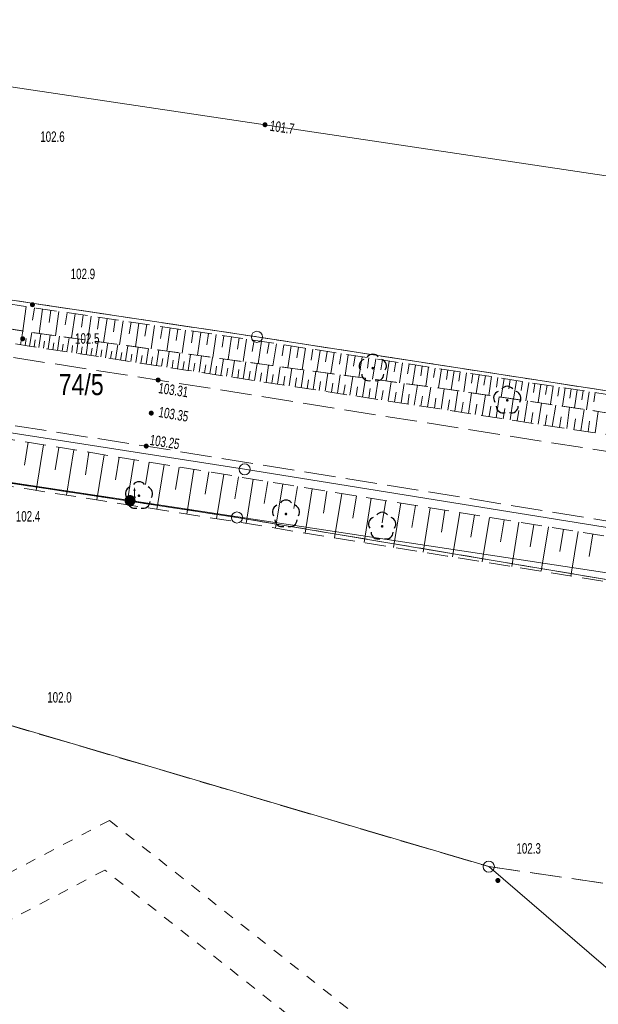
# Model space of a CAD drawing. Header units: inches. Extents: x 6497603 to 6502483, y 5925790 to 5934357.
# Tile 63 of 256: x 6500124 to 6500166, y 5926230 to 5926300. Entities that reach past the tile are written whole.
import ezdxf
from ezdxf.enums import TextEntityAlignment as Align

# ---------------------------------------------------------------- set-up
doc = ezdxf.new("R2010")
doc.units = ezdxf.units.IN
doc.header["$MEASUREMENT"] = 0
for name, pattern in [('1.5_0.75', [2.25, 1.5, -0.75]), ('2.25_0.75', [3, 2.25, -0.75]), ('219-1000', [0, 0]), ('egkk-1000', [3, 2.25, -0.75]), ('egug-1000', [1.5, 0.75, -0.75])]:
    doc.linetypes.add(name, pattern=pattern)
for name, color, linetype in [('000 Inne (niezydentyfikowane)', 7, 'Continuous'), ('202-punkt graniczny', 7, 'Continuous'), ('211-numer działki ewidencyjnej', 7, 'Continuous'), ('217-kontur klasyfikacyjny', 7, 'Continuous'), ('218-kontur użytku gruntowego', 7, 'Continuous'), ('219-działka ewidencyjna', 7, 'Continuous'), ('drzewo liściaste', 7, 'Continuous'), ('jezdnia', 7, 'Continuous'), ('pikieta naturalna', 7, 'Continuous'), ('pikieta naturalna-Atr2', 7, 'Continuous'), ('pikieta sztuczna', 7, 'Continuous'), ('pikieta sztuczna-Atr2', 7, 'Continuous'), ('przewód telekomunikacyjny podziemny', 7, 'Continuous'), ('rzędna', 7, 'Continuous'), ('rzędna-Atr2', 7, 'Continuous'), ('skarpa nieumocniona', 7, 'Continuous'), ('telekomunikacyjne urządzenie techniczne', 7, 'Continuous'), ('telekomunikacyjne urządzenie techniczne-Atr17', 7, 'Continuous')]:
    doc.layers.add(name, color=color, linetype=linetype)
doc.styles.get("Standard").update_dxf_attribs({"font": 'arial.ttf'})

# ---------------------------------------------------------------- blocks, each defined once
blk = doc.blocks.new('202')
at = {"color": 0, "linetype": 'Continuous', "lineweight": 0}
blk.add_circle((0, 0), 0.4, dxfattribs=at)
blk = doc.blocks.new('OP021')
at = {"linetype": 'Continuous', "lineweight": 13}
h = blk.add_hatch(color=0, dxfattribs=at)
edge = h.paths.add_edge_path()
edge.add_arc((0, 0), 0.1, 0, 360)
at = {"color": 0, "linetype": 'Continuous', "lineweight": -3}
for centre, start, end in [((0, 0.5), 38.316, 141.684), ((-0.476, 0.154), 110.388, 213.756), ((0.476, 0.154), 326.244, 69.612), ((-0.294, -0.404), 182.272, 285.64), ((0.294, -0.404), 254.36, 357.728), ((0.294, -0.404), 254.36, 357.728)]:
    blk.add_arc(centre, 0.5, start, end, dxfattribs=at)
blk = doc.blocks.new('PW01')
at = {"linetype": 'Continuous', "lineweight": 13}
h = blk.add_hatch(color=0, dxfattribs=at)
edge = h.paths.add_edge_path()
edge.add_arc((0, 0), 0.18, 0, 360)
blk = doc.blocks.new('US25')
at = {"linetype": 'Continuous', "lineweight": 13}
h = blk.add_hatch(color=0, dxfattribs=at)
edge = h.paths.add_edge_path()
edge.add_arc((0, 0), 0.4, 0, 360)

msp = doc.modelspace()

# ---------------------------------------------------------------- linework, layer by layer
at = {"layer": '000 Inne (niezydentyfikowane)', "color": 7, "linetype": 'Continuous', "lineweight": 18, "flags": 128}
for points in [[(6500124.59, 5926279.88), (6500124.33, 5926278.13)], [(6500125.18, 5926279.79), (6500125.04, 5926278.91)], [(6500125.76, 5926279.7), (6500125.5, 5926277.95)], [(6500126.34, 5926279.61), (6500126.22, 5926278.74)], [(6500126.93, 5926279.53), (6500126.67, 5926277.79)], [(6500127.51, 5926279.44), (6500127.38, 5926278.58)], [(6500128.09, 5926279.36), (6500127.83, 5926277.63)], [(6500128.66, 5926279.27), (6500128.54, 5926278.41)], [(6500129.24, 5926279.19), (6500128.99, 5926277.47)], [(6500129.81, 5926279.1), (6500129.69, 5926278.25)], [(6500130.38, 5926279.02), (6500130.13, 5926277.31)], [(6500130.95, 5926278.94), (6500130.83, 5926278.08)], [(6500131.52, 5926278.85), (6500131.27, 5926277.15)], [(6500132.09, 5926278.77), (6500131.96, 5926277.92)], [(6500132.65, 5926278.69), (6500132.4, 5926277)], [(6500133.22, 5926278.6), (6500133.09, 5926277.76)], [(6500124.18, 5926277.15), (6500124.34, 5926278.13)], [(6500124.83, 5926277.05), (6500124.99, 5926278.02)], [(6500125.49, 5926276.95), (6500125.64, 5926277.93)], [(6500133.78, 5926278.52), (6500133.53, 5926276.84)], [(6500134.34, 5926278.44), (6500134.21, 5926277.6)], [(6500134.89, 5926278.36), (6500134.65, 5926276.69)], [(6500135.45, 5926278.27), (6500135.33, 5926277.44)], [(6500136, 5926278.19), (6500135.76, 5926276.54)], [(6500136.55, 5926278.11), (6500136.43, 5926277.29)], [(6500137.1, 5926278.03), (6500136.86, 5926276.39)], [(6500137.65, 5926277.95), (6500137.53, 5926277.13)], [(6500138.2, 5926277.87), (6500137.96, 5926276.23)], [(6500124.51, 5926277.1), (6500124.58, 5926277.59)], [(6500125.16, 5926277), (6500125.23, 5926277.49)], [(6500125.82, 5926276.9), (6500125.89, 5926277.39)], [(6500126.15, 5926276.84), (6500126.3, 5926277.84)], [(6500126.48, 5926276.79), (6500126.56, 5926277.29)], [(6500126.82, 5926276.74), (6500126.97, 5926277.75)], [(6500127.16, 5926276.69), (6500127.23, 5926277.19)], [(6500127.5, 5926276.64), (6500127.65, 5926277.65)], [(6500128.18, 5926276.53), (6500128.34, 5926277.56)], [(6500128.87, 5926276.43), (6500129.03, 5926277.46)], [(6500129.57, 5926276.32), (6500129.73, 5926277.37)], [(6500130.27, 5926276.21), (6500130.43, 5926277.27)], [(6500130.98, 5926276.1), (6500131.15, 5926277.17)], [(6500138.74, 5926277.79), (6500138.62, 5926276.97)], [(6500139.29, 5926277.71), (6500139.05, 5926276.08)], [(6500139.83, 5926277.63), (6500139.71, 5926276.82)], [(6500140.37, 5926277.55), (6500140.13, 5926275.94)], [(6500140.91, 5926277.47), (6500140.78, 5926276.67)], [(6500141.44, 5926277.39), (6500141.2, 5926275.79)], [(6500141.98, 5926277.3), (6500141.85, 5926276.51)], [(6500142.51, 5926277.22), (6500142.26, 5926275.64)], [(6500127.84, 5926276.59), (6500127.91, 5926277.1)], [(6500128.52, 5926276.48), (6500128.6, 5926277)], [(6500129.22, 5926276.37), (6500129.3, 5926276.89)], [(6500129.92, 5926276.27), (6500130, 5926276.79)], [(6500130.63, 5926276.16), (6500130.71, 5926276.69)], [(6500131.34, 5926276.05), (6500131.43, 5926276.58)], [(6500131.7, 5926275.99), (6500131.87, 5926277.07)], [(6500132.07, 5926275.94), (6500132.15, 5926276.48)], [(6500132.43, 5926275.88), (6500132.6, 5926276.97)], [(6500133.17, 5926275.77), (6500133.34, 5926276.87)], [(6500133.91, 5926275.65), (6500134.08, 5926276.77)], [(6500134.66, 5926275.54), (6500134.83, 5926276.67)], [(6500135.42, 5926275.42), (6500135.59, 5926276.56)], [(6500136.18, 5926275.3), (6500136.36, 5926276.45)], [(6500143.03, 5926277.14), (6500142.91, 5926276.36)], [(6500143.56, 5926277.06), (6500143.32, 5926275.5)], [(6500144.08, 5926276.98), (6500143.96, 5926276.2)], [(6500144.6, 5926276.9), (6500144.36, 5926275.36)], [(6500145.12, 5926276.82), (6500145, 5926276.05)], [(6500145.63, 5926276.74), (6500145.39, 5926275.22)], [(6500146.14, 5926276.66), (6500146.02, 5926275.91)], [(6500146.64, 5926276.59), (6500146.41, 5926275.08)], [(6500147.15, 5926276.51), (6500147.03, 5926275.76)], [(6500132.8, 5926275.82), (6500132.88, 5926276.37)], [(6500133.54, 5926275.71), (6500133.62, 5926276.27)], [(6500134.28, 5926275.6), (6500134.37, 5926276.16)], [(6500135.04, 5926275.48), (6500135.12, 5926276.05)], [(6500135.8, 5926275.36), (6500135.89, 5926275.94)], [(6500136.57, 5926275.25), (6500136.66, 5926275.82)], [(6500136.96, 5926275.19), (6500137.13, 5926276.35)], [(6500137.74, 5926275.07), (6500137.92, 5926276.24)], [(6500138.53, 5926274.95), (6500138.71, 5926276.13)], [(6500139.32, 5926274.83), (6500139.51, 5926276.02)], [(6500140.13, 5926274.7), (6500140.31, 5926275.91)], [(6500140.94, 5926274.58), (6500141.13, 5926275.8)], [(6500147.65, 5926276.43), (6500147.42, 5926274.95)], [(6500148.14, 5926276.36), (6500148.03, 5926275.62)], [(6500148.64, 5926276.28), (6500148.41, 5926274.81)], [(6500149.13, 5926276.21), (6500149.02, 5926275.48)], [(6500149.62, 5926276.13), (6500149.39, 5926274.68)], [(6500150.1, 5926276.06), (6500149.99, 5926275.34)], [(6500150.58, 5926275.98), (6500150.36, 5926274.55)], [(6500151.06, 5926275.91), (6500150.95, 5926275.2)], [(6500151.54, 5926275.84), (6500151.32, 5926274.42)], [(6500152.01, 5926275.76), (6500151.9, 5926275.06)], [(6500137.35, 5926275.13), (6500137.44, 5926275.71)], [(6500138.13, 5926275.01), (6500138.22, 5926275.6)], [(6500138.92, 5926274.89), (6500139.02, 5926275.48)], [(6500139.73, 5926274.76), (6500139.82, 5926275.37)], [(6500140.53, 5926274.64), (6500140.63, 5926275.25)], [(6500141.35, 5926274.52), (6500141.44, 5926275.13)], [(6500141.76, 5926274.45), (6500141.95, 5926275.69)], [(6500142.59, 5926274.33), (6500142.78, 5926275.57)], [(6500143.43, 5926274.2), (6500143.62, 5926275.46)], [(6500144.28, 5926274.07), (6500144.47, 5926275.34)], [(6500145.13, 5926273.94), (6500145.33, 5926275.23)], [(6500146, 5926273.81), (6500146.2, 5926275.11)], [(6500152.48, 5926275.69), (6500152.26, 5926274.3)], [(6500152.94, 5926275.62), (6500152.84, 5926274.93)], [(6500153.41, 5926275.55), (6500153.2, 5926274.17)], [(6500153.87, 5926275.48), (6500153.76, 5926274.79)], [(6500154.33, 5926275.41), (6500154.12, 5926274.05)], [(6500154.78, 5926275.34), (6500154.68, 5926274.66)], [(6500155.23, 5926275.27), (6500155.02, 5926273.92)], [(6500155.68, 5926275.2), (6500155.58, 5926274.53)], [(6500156.13, 5926275.13), (6500155.93, 5926273.78)], [(6500156.58, 5926275.06), (6500156.48, 5926274.39)], [(6500142.18, 5926274.39), (6500142.27, 5926275.01)], [(6500143.01, 5926274.26), (6500143.1, 5926274.89)], [(6500143.85, 5926274.13), (6500143.95, 5926274.77)], [(6500144.7, 5926274), (6500144.8, 5926274.64)], [(6500145.57, 5926273.87), (6500145.67, 5926274.52)], [(6500146.44, 5926273.74), (6500146.54, 5926274.39)], [(6500146.88, 5926273.67), (6500147.08, 5926274.99)], [(6500147.77, 5926273.54), (6500147.97, 5926274.87)], [(6500148.67, 5926273.4), (6500148.88, 5926274.75)], [(6500149.58, 5926273.26), (6500149.79, 5926274.63)], [(6500150.5, 5926273.12), (6500150.72, 5926274.5)], [(6500151.44, 5926272.98), (6500151.65, 5926274.38)], [(6500157.03, 5926274.99), (6500156.82, 5926273.65)], [(6500157.48, 5926274.92), (6500157.37, 5926274.26)], [(6500157.92, 5926274.86), (6500157.72, 5926273.52)], [(6500158.37, 5926274.79), (6500158.27, 5926274.12)], [(6500158.81, 5926274.72), (6500158.61, 5926273.39)], [(6500159.25, 5926274.65), (6500159.15, 5926273.99)], [(6500159.7, 5926274.58), (6500159.49, 5926273.26)], [(6500160.14, 5926274.52), (6500160.04, 5926273.86)], [(6500160.58, 5926274.45), (6500160.38, 5926273.13)], [(6500161.02, 5926274.38), (6500160.92, 5926273.72)], [(6500147.32, 5926273.6), (6500147.43, 5926274.27)], [(6500148.22, 5926273.47), (6500148.32, 5926274.14)], [(6500149.12, 5926273.33), (6500149.23, 5926274.01)], [(6500150.04, 5926273.19), (6500150.15, 5926273.88)], [(6500150.97, 5926273.05), (6500151.08, 5926273.74)], [(6500152.38, 5926272.83), (6500152.6, 5926274.25)], [(6500153.34, 5926272.69), (6500153.56, 5926274.12)], [(6500154.31, 5926272.54), (6500154.53, 5926273.99)], [(6500155.28, 5926272.38), (6500155.51, 5926273.85)], [(6500156.26, 5926272.23), (6500156.49, 5926273.7)], [(6500161.45, 5926274.31), (6500161.25, 5926273)], [(6500161.89, 5926274.25), (6500161.79, 5926273.59)], [(6500162.33, 5926274.18), (6500162.13, 5926272.88)], [(6500162.76, 5926274.11), (6500162.66, 5926273.46)], [(6500163.2, 5926274.05), (6500163, 5926272.75)], [(6500163.63, 5926273.98), (6500163.53, 5926273.33)], [(6500164.06, 5926273.91), (6500163.86, 5926272.62)], [(6500164.49, 5926273.85), (6500164.39, 5926273.2)], [(6500164.92, 5926273.78), (6500164.72, 5926272.49)], [(6500165.35, 5926273.72), (6500165.25, 5926273.07)], [(6500151.91, 5926272.9), (6500152.02, 5926273.61)], [(6500152.86, 5926272.76), (6500152.97, 5926273.47)], [(6500153.82, 5926272.61), (6500153.93, 5926273.33)], [(6500154.79, 5926272.46), (6500154.91, 5926273.19)], [(6500155.77, 5926272.31), (6500155.89, 5926273.04)], [(6500157.25, 5926272.08), (6500157.48, 5926273.56)], [(6500158.24, 5926271.92), (6500158.47, 5926273.41)], [(6500159.24, 5926271.77), (6500159.47, 5926273.26)], [(6500160.25, 5926271.61), (6500160.48, 5926273.12)], [(6500161.26, 5926271.45), (6500161.49, 5926272.97)], [(6500156.75, 5926272.15), (6500156.87, 5926272.89)], [(6500157.74, 5926272), (6500157.86, 5926272.74)], [(6500158.74, 5926271.84), (6500158.86, 5926272.59)], [(6500159.74, 5926271.69), (6500159.86, 5926272.44)], [(6500160.75, 5926271.53), (6500160.87, 5926272.29)], [(6500162.27, 5926271.29), (6500162.51, 5926272.82)], [(6500163.3, 5926271.14), (6500163.51, 5926272.67)], [(6500164.32, 5926270.99), (6500164.54, 5926272.52)], [(6500165.34, 5926270.84), (6500165.55, 5926272.37)], [(6500161.76, 5926271.37), (6500161.88, 5926272.13)], [(6500162.78, 5926271.21), (6500162.9, 5926271.98)], [(6500163.81, 5926271.06), (6500163.92, 5926271.83)], [(6500164.83, 5926270.92), (6500164.94, 5926271.68)], [(6500124.73, 5926270.16), (6500124.47, 5926268.52)], [(6500125.82, 5926269.98), (6500125.29, 5926266.72)], [(6500126.91, 5926269.8), (6500126.65, 5926268.18)], [(6500128, 5926269.63), (6500127.47, 5926266.38)], [(6500129.08, 5926269.45), (6500128.82, 5926267.83)], [(6500130.16, 5926269.27), (6500129.64, 5926266.04)], [(6500131.24, 5926269.09), (6500130.98, 5926267.48)], [(6500132.32, 5926268.92), (6500131.79, 5926265.7)], [(6500133.39, 5926268.74), (6500133.13, 5926267.14)], [(6500134.47, 5926268.57), (6500133.94, 5926265.36)], [(6500135.53, 5926268.39), (6500135.27, 5926266.79)], [(6500136.6, 5926268.22), (6500136.08, 5926265.03)], [(6500137.67, 5926268.04), (6500137.41, 5926266.45)], [(6500138.73, 5926267.87), (6500138.21, 5926264.69)], [(6500139.79, 5926267.7), (6500139.53, 5926266.11)], [(6500140.85, 5926267.52), (6500140.33, 5926264.36)], [(6500141.9, 5926267.35), (6500141.64, 5926265.77)], [(6500142.96, 5926267.18), (6500142.44, 5926264.01)], [(6500144.01, 5926267.01), (6500143.76, 5926265.42)], [(6500145.07, 5926266.84), (6500144.56, 5926263.67)], [(6500146.12, 5926266.67), (6500145.87, 5926265.08)], [(6500147.18, 5926266.5), (6500146.67, 5926263.33)], [(6500148.24, 5926266.33), (6500147.98, 5926264.74)], [(6500149.29, 5926266.16), (6500148.78, 5926262.99)], [(6500150.35, 5926265.99), (6500150.09, 5926264.4)], [(6500151.41, 5926265.82), (6500150.9, 5926262.64)], [(6500152.46, 5926265.64), (6500152.21, 5926264.06)], [(6500153.52, 5926265.47), (6500153.01, 5926262.3)], [(6500154.58, 5926265.3), (6500154.32, 5926263.72)], [(6500155.64, 5926265.13), (6500155.13, 5926261.96)], [(6500156.7, 5926264.96), (6500156.44, 5926263.37)], [(6500157.76, 5926264.79), (6500157.24, 5926261.61)], [(6500158.82, 5926264.62), (6500158.56, 5926263.03)], [(6500159.88, 5926264.45), (6500159.36, 5926261.27)], [(6500160.94, 5926264.28), (6500160.68, 5926262.69)], [(6500162, 5926264.11), (6500161.48, 5926260.93)], [(6500163.06, 5926263.94), (6500162.8, 5926262.35)], [(6500164.12, 5926263.77), (6500163.6, 5926260.58)], [(6500165.18, 5926263.6), (6500164.92, 5926262)]]:
    msp.add_lwpolyline(points, dxfattribs=at)
at = {"layer": '217-kontur klasyfikacyjny', "color": 3, "linetype": 'egkk-1000', "lineweight": 18, "flags": 128}
for points in [[(6500086.87, 5926285.83), (6500141.11, 5926277.71)], [(6500141.11, 5926277.71), (6500183.2, 5926271.22)], [(6500139.68, 5926264.78), (6500084.92, 5926273.09)], [(6500199.3, 5926254.79), (6500139.68, 5926264.78)], [(6500119.76, 5926250.98), (6500157.72, 5926239.79)], [(6500157.72, 5926239.79), (6500287.13, 5926221.18)]]:
    msp.add_lwpolyline(points, dxfattribs=at)
at = {"layer": '218-kontur użytku gruntowego', "color": 3, "linetype": 'egug-1000', "lineweight": 18, "flags": 128}
for points in [[(6500086.87, 5926285.83), (6500141.11, 5926277.71)], [(6500141.11, 5926277.71), (6500183.2, 5926271.22)], [(6500139.68, 5926264.78), (6500084.92, 5926273.09)], [(6500199.3, 5926254.79), (6500139.68, 5926264.78)], [(6500119.76, 5926250.98), (6500157.72, 5926239.79)], [(6500112.61, 5926233.71), (6500130.54, 5926243.1)], [(6500130.54, 5926243.1), (6500199.36, 5926188.86)], [(6500130.21, 5926239.54), (6500113.57, 5926230.82)], [(6500197.5, 5926186.51), (6500130.21, 5926239.54)], [(6500157.72, 5926239.79), (6500287.13, 5926221.18)]]:
    msp.add_lwpolyline(points, dxfattribs=at)
at = {"layer": '219-działka ewidencyjna', "color": 3, "linetype": '219-1000', "lineweight": 18, "flags": 128}
for points in [[(6500141.11, 5926277.71), (6500086.87, 5926285.83)], [(6500140.23, 5926268.23), (6500040.74, 5926283.69)], [(6500202.28, 5926268.29), (6500141.11, 5926277.71)], [(6500139.68, 5926264.78), (6500084.92, 5926273.09)], [(6500199.91, 5926258.65), (6500140.23, 5926268.23)], [(6500199.3, 5926254.79), (6500139.68, 5926264.78)], [(6500157.72, 5926239.79), (6500119.76, 5926250.98)], [(6500186.3, 5926215.23), (6500157.72, 5926239.79)]]:
    msp.add_lwpolyline(points, dxfattribs=at)
at = {"layer": 'jezdnia', "color": 7, "linetype": '2.25_0.75', "lineweight": 18, "flags": 128}
msp.add_lwpolyline([(6500445.77, 5926225.13), (6500477.28, 5926219.98), (6500500.52, 5926216.32), (6500551.85, 5926208.28), (6500590.76, 5926201.99), (6500629.65, 5926195.92), (6500668.62, 5926189.73), (6500708.43, 5926183.37), (6500748.42, 5926176.93), (6500779.68, 5926172.04), (6500819.2, 5926165.9), (6500859.43, 5926159.56), (6500898.4, 5926153.26), (6500937.28, 5926147.22), (6500936.91, 5926144.94), (6500936.26, 5926142.38), (6500897.62, 5926148.36), (6500858.2, 5926154.58), (6500818.25, 5926160.88), (6500778.79, 5926167.14), (6500747.81, 5926171.88), (6500707.71, 5926178.38), (6500668.22, 5926184.67), (6500628.62, 5926190.86), (6500589.86, 5926197), (6500551.33, 5926203.18), (6500445.13, 5926220.13), (6500405, 5926226.56), (6500364.89, 5926233), (6500326.44, 5926239.09), (6500287.44, 5926245.14), (6500247.8, 5926251.49), (6500208.32, 5926257.73), (6500171.1, 5926263.74), (6500133.18, 5926269.89), (6500094.21, 5926275.92), (6500053.11, 5926282.47), (6499999.01, 5926290.88), (6499959.84, 5926296.95), (6499921.11, 5926303.13), (6499882.03, 5926309.23), (6499843.48, 5926315.33), (6499804.98, 5926321.39), (6499763.92, 5926325.7), (6499740.11, 5926328.2), (6499708.97, 5926329.7), (6499669.77, 5926331.59), (6499612.14, 5926332.17), (6499590.65, 5926333.3), (6499565.53, 5926335.73), (6499506.81, 5926343.39), (6499422.29, 5926354.7), (6499419.43, 5926354.99), (6499334.27, 5926366.31), (6499289.53, 5926369.55), (6499273.23, 5926369.35), (6499273.01, 5926371.91), (6499272.96, 5926374.41), (6499289.57, 5926374.85), (6499335.06, 5926371.26), (6499420.23, 5926359.86), (6499423.5, 5926359.5), (6499507.59, 5926348.2), (6499566.32, 5926340.5), (6499590.89, 5926338.22), (6499612.24, 5926337), (6499643.43, 5926336.46), (6499669.89, 5926336.53), (6499710.9, 5926336.33), (6499806.11, 5926326.28), (6499844.16, 5926320.23), (6499882.83, 5926314.04), (6499921.69, 5926307.83), (6499960.72, 5926301.83), (6499999.64, 5926295.76), (6500053.85, 5926287.25), (6500095.27, 5926280.64), (6500134.03, 5926274.62), (6500208.98, 5926262.68), (6500248.83, 5926256.34), (6500288.29, 5926250.03), (6500327.08, 5926244.06), (6500365.91, 5926238.01), (6500405.9, 5926231.52)], close=True, dxfattribs=at)
at = {"layer": 'przewód telekomunikacyjny podziemny', "color": 30, "linetype": 'Continuous', "lineweight": 18, "flags": 128}
for points in [[(6500073.28, 5926303.12), (6500141.69, 5926292.89), (6500200.13, 5926284.15), (6500253.86, 5926275.57), (6500297.68, 5926268.81), (6500351.21, 5926260.13), (6500401.03, 5926251.61), (6500450.1, 5926242.53), (6500466.55, 5926240.39)], [(6500793.95, 5926157.85), (6500767.15, 5926161.48), (6500756.77, 5926163.13), (6500728.68, 5926168.14), (6500681.45, 5926176.71), (6500632.87, 5926184.83), (6500575.54, 5926195.02), (6500538.95, 5926200.94), (6500507.15, 5926205.63), (6500467.69, 5926212.03), (6500421.5, 5926219.89), (6500362.01, 5926229.41), (6500329.83, 5926233.4), (6500287.94, 5926240.84), (6500233.28, 5926249.9), (6500176.25, 5926259.29), (6500132.02, 5926265.99), (6500121.1, 5926267.64)]]:
    msp.add_lwpolyline(points, dxfattribs=at)
at = {"layer": 'skarpa nieumocniona', "color": 7, "linetype": '1.5_0.75', "lineweight": 18, "flags": 128}
for points in [[(6499749.53, 5926337.75), (6499756.28, 5926337.08), (6499773.39, 5926334.99), (6499783.79, 5926333.68), (6499788.8, 5926332.87), (6499808.91, 5926329.98), (6499821, 5926328.13), (6499833.35, 5926326.3), (6499841.74, 5926324.99), (6499855.42, 5926322.75), (6499872.35, 5926319.98), (6499902.22, 5926316.1), (6499923.77, 5926312.95), (6499948.37, 5926309.19), (6499973.24, 5926305.52), (6499990.26, 5926302.49), (6500013.42, 5926298.02), (6500041.4, 5926292.79), (6500060.13, 5926289.88), (6500086.64, 5926285.71), (6500097.57, 5926284.03), (6500125.29, 5926279.77), (6500140.63, 5926277.51), (6500170.73, 5926272.89), (6500202.3, 5926267.92), (6500230.14, 5926263.6), (6500243.19, 5926261.57), (6500268.47, 5926257.75), (6500290.98, 5926254.58), (6500290.22, 5926252.73), (6500281.31, 5926254.05), (6500256.24, 5926257.84), (6500243.31, 5926259.93), (6500229.73, 5926261.55), (6500218.23, 5926263.69), (6500198.07, 5926267.57), (6500185.84, 5926269.57), (6500165.85, 5926272.33), (6500154.39, 5926274.01), (6500143.66, 5926275.45), (6500125.06, 5926278.01), (6500109.51, 5926280.53), (6500097.22, 5926282.64), (6500083.72, 5926284.75), (6500071.46, 5926286.78), (6500057.48, 5926289.03), (6500048.24, 5926290.52), (6500036.62, 5926292.31), (6500031.9, 5926292.95), (6500024.44, 5926293.94), (6500007.32, 5926296.6), (6499995.63, 5926298.37), (6499980.76, 5926300.65), (6499975.86, 5926301.39), (6499957.42, 5926304.55), (6499944.66, 5926306.66), (6499933.81, 5926308.4), (6499923.2, 5926310.27), (6499906.16, 5926313.05), (6499895.05, 5926314.89), (6499875.53, 5926317.98), (6499864.28, 5926319.83), (6499851.47, 5926321.79), (6499837.27, 5926323.99), (6499828.13, 5926325.39), (6499818.32, 5926326.97), (6499805.69, 5926328.97), (6499798.66, 5926330), (6499787.72, 5926331.66), (6499779.07, 5926332.87), (6499773.08, 5926333.54), (6499766.6, 5926334.49), (6499763.22, 5926334.89), (6499753.86, 5926336.14), (6499749.45, 5926336.67)], [(6499749.53, 5926337.75), (6499756.28, 5926337.08), (6499773.39, 5926334.99), (6499783.79, 5926333.68), (6499788.8, 5926332.87), (6499808.91, 5926329.98), (6499821, 5926328.13), (6499833.35, 5926326.3), (6499841.74, 5926324.99), (6499855.42, 5926322.75), (6499872.35, 5926319.98), (6499902.22, 5926316.1), (6499923.77, 5926312.95), (6499948.37, 5926309.19), (6499973.24, 5926305.52), (6499990.26, 5926302.49), (6500013.42, 5926298.02), (6500041.4, 5926292.79), (6500060.13, 5926289.88), (6500086.64, 5926285.71), (6500097.57, 5926284.03), (6500125.29, 5926279.77), (6500140.63, 5926277.51), (6500170.73, 5926272.89), (6500202.3, 5926267.92), (6500230.14, 5926263.6), (6500243.19, 5926261.57), (6500268.47, 5926257.75), (6500290.98, 5926254.58), (6500290.22, 5926252.73), (6500281.31, 5926254.05), (6500256.24, 5926257.84), (6500243.31, 5926259.93), (6500229.73, 5926261.55), (6500218.23, 5926263.69), (6500198.07, 5926267.57), (6500185.84, 5926269.57), (6500165.85, 5926272.33), (6500154.39, 5926274.01), (6500143.66, 5926275.45), (6500125.06, 5926278.01), (6500109.51, 5926280.53), (6500097.22, 5926282.64), (6500083.72, 5926284.75), (6500071.46, 5926286.78), (6500057.48, 5926289.03), (6500048.24, 5926290.52), (6500036.62, 5926292.31), (6500031.9, 5926292.95), (6500024.44, 5926293.94), (6500007.32, 5926296.6), (6499995.63, 5926298.37), (6499980.76, 5926300.65), (6499975.86, 5926301.39), (6499957.42, 5926304.55), (6499944.66, 5926306.66), (6499933.81, 5926308.4), (6499923.2, 5926310.27), (6499906.16, 5926313.05), (6499895.05, 5926314.89), (6499875.53, 5926317.98), (6499864.28, 5926319.83), (6499851.47, 5926321.79), (6499837.27, 5926323.99), (6499828.13, 5926325.39), (6499818.32, 5926326.97), (6499805.69, 5926328.97), (6499798.66, 5926330), (6499787.72, 5926331.66), (6499779.07, 5926332.87), (6499773.08, 5926333.54), (6499766.6, 5926334.49), (6499763.22, 5926334.89), (6499753.86, 5926336.14), (6499749.45, 5926336.67)], [(6499749.45, 5926336.67), (6499753.86, 5926336.14), (6499763.22, 5926334.89), (6499766.6, 5926334.49), (6499773.08, 5926333.54), (6499779.07, 5926332.87), (6499787.72, 5926331.66), (6499798.66, 5926330), (6499805.69, 5926328.97), (6499818.32, 5926326.97), (6499828.13, 5926325.39), (6499837.27, 5926323.99), (6499851.47, 5926321.79), (6499864.28, 5926319.83), (6499875.53, 5926317.98), (6499895.05, 5926314.89), (6499906.16, 5926313.05), (6499923.2, 5926310.27), (6499933.81, 5926308.4), (6499944.66, 5926306.66), (6499957.42, 5926304.55), (6499975.86, 5926301.39), (6499980.76, 5926300.65), (6499995.63, 5926298.37), (6500007.32, 5926296.6), (6500024.44, 5926293.94), (6500031.9, 5926292.95), (6500036.62, 5926292.31), (6500048.24, 5926290.52), (6500057.48, 5926289.03), (6500071.46, 5926286.78), (6500083.72, 5926284.75), (6500097.22, 5926282.64), (6500109.51, 5926280.53), (6500125.06, 5926278.01), (6500143.66, 5926275.45), (6500154.39, 5926274.01), (6500165.85, 5926272.33), (6500185.84, 5926269.57), (6500198.07, 5926267.57), (6500218.23, 5926263.69), (6500229.73, 5926261.55), (6500243.31, 5926259.93), (6500256.24, 5926257.84), (6500281.31, 5926254.05), (6500290.22, 5926252.73), (6500290.15, 5926251.37), (6500273.1, 5926253.93), (6500259.25, 5926256), (6500245.76, 5926258.14), (6500240.21, 5926258.97), (6500229.71, 5926260.39), (6500221.77, 5926261.66), (6500212.15, 5926263.16), (6500202.73, 5926264.75), (6500185.49, 5926267.69), (6500167.83, 5926270.49), (6500163.19, 5926271.15), (6500153.57, 5926272.65), (6500136.15, 5926275.31), (6500124.94, 5926277.03), (6500113.86, 5926278.78), (6500094.44, 5926281.81), (6500073.33, 5926285.23), (6500052.74, 5926288.45), (6500034.68, 5926291.25), (6500024.13, 5926292.79), (6500019.3, 5926293.43), (6500007.84, 5926295.15), (6500000.15, 5926296.26), (6499995.23, 5926297.06), (6499991.39, 5926297.52), (6499979.25, 5926299.16), (6499975.37, 5926299.97), (6499968.77, 5926301.18), (6499944.79, 5926305.2), (6499923.1, 5926309.06), (6499897.27, 5926313.13), (6499875.35, 5926316.66), (6499854.92, 5926319.92), (6499837.07, 5926322.7), (6499825.84, 5926324.47), (6499808.6, 5926327.23), (6499798.31, 5926328.89), (6499783.38, 5926331.36), (6499775.31, 5926332.29), (6499766.77, 5926333.35), (6499753.76, 5926334.97), (6499749.38, 5926335.47)], [(6499749.45, 5926336.67), (6499753.86, 5926336.14), (6499763.22, 5926334.89), (6499766.6, 5926334.49), (6499773.08, 5926333.54), (6499779.07, 5926332.87), (6499787.72, 5926331.66), (6499798.66, 5926330), (6499805.69, 5926328.97), (6499818.32, 5926326.97), (6499828.13, 5926325.39), (6499837.27, 5926323.99), (6499851.47, 5926321.79), (6499864.28, 5926319.83), (6499875.53, 5926317.98), (6499895.05, 5926314.89), (6499906.16, 5926313.05), (6499923.2, 5926310.27), (6499933.81, 5926308.4), (6499944.66, 5926306.66), (6499957.42, 5926304.55), (6499975.86, 5926301.39), (6499980.76, 5926300.65), (6499995.63, 5926298.37), (6500007.32, 5926296.6), (6500024.44, 5926293.94), (6500031.9, 5926292.95), (6500036.62, 5926292.31), (6500048.24, 5926290.52), (6500057.48, 5926289.03), (6500071.46, 5926286.78), (6500083.72, 5926284.75), (6500097.22, 5926282.64), (6500109.51, 5926280.53), (6500125.06, 5926278.01), (6500143.66, 5926275.45), (6500154.39, 5926274.01), (6500165.85, 5926272.33), (6500185.84, 5926269.57), (6500198.07, 5926267.57), (6500218.23, 5926263.69), (6500229.73, 5926261.55), (6500243.31, 5926259.93), (6500256.24, 5926257.84), (6500281.31, 5926254.05), (6500290.22, 5926252.73), (6500290.15, 5926251.37), (6500273.1, 5926253.93), (6500259.25, 5926256), (6500245.76, 5926258.14), (6500240.21, 5926258.97), (6500229.71, 5926260.39), (6500221.77, 5926261.66), (6500212.15, 5926263.16), (6500202.73, 5926264.75), (6500185.49, 5926267.69), (6500167.83, 5926270.49), (6500163.19, 5926271.15), (6500153.57, 5926272.65), (6500136.15, 5926275.31), (6500124.94, 5926277.03), (6500113.86, 5926278.78), (6500094.44, 5926281.81), (6500073.33, 5926285.23), (6500052.74, 5926288.45), (6500034.68, 5926291.25), (6500024.13, 5926292.79), (6500019.3, 5926293.43), (6500007.84, 5926295.15), (6500000.15, 5926296.26), (6499995.23, 5926297.06), (6499991.39, 5926297.52), (6499979.25, 5926299.16), (6499975.37, 5926299.97), (6499968.77, 5926301.18), (6499944.79, 5926305.2), (6499923.1, 5926309.06), (6499897.27, 5926313.13), (6499875.35, 5926316.66), (6499854.92, 5926319.92), (6499837.07, 5926322.7), (6499825.84, 5926324.47), (6499808.6, 5926327.23), (6499798.31, 5926328.89), (6499783.38, 5926331.36), (6499775.31, 5926332.29), (6499766.77, 5926333.35), (6499753.76, 5926334.97), (6499749.38, 5926335.47)], [(6499975.42, 5926292.43), (6499981.45, 5926291.57), (6500000.86, 5926288.64), (6500012.44, 5926286.96), (6500026.49, 5926284.68), (6500043.13, 5926281.94), (6500065.01, 5926278.48), (6500071.14, 5926277.38), (6500084.27, 5926275.51), (6500100.74, 5926273.48), (6500119.84, 5926270.96), (6500143.5, 5926267.09), (6500169.55, 5926262.89), (6500197.72, 5926258.02), (6500230.35, 5926252.91), (6500237.45, 5926251.46), (6500261.41, 5926247.87), (6500288.07, 5926243.63), (6500287.46, 5926242.22), (6500258.79, 5926246.82), (6500234.09, 5926250.92), (6500230.96, 5926251.09), (6500219.23, 5926253.31), (6500201.25, 5926256.27), (6500197.48, 5926256.97), (6500192.2, 5926257.31), (6500179.7, 5926257.98), (6500154.73, 5926262.02), (6500139.63, 5926264.47), (6500124.64, 5926266.82), (6500097.42, 5926271.06), (6500084.78, 5926273.04), (6500078.39, 5926274.02), (6500070.32, 5926274.99), (6500062.83, 5926276.13), (6500039.57, 5926279.33), (6500016.21, 5926284), (6500012.17, 5926284.79), (6499998.27, 5926288.5), (6499975.17, 5926291.63)], [(6499975.42, 5926292.43), (6499981.45, 5926291.57), (6500000.86, 5926288.64), (6500012.44, 5926286.96), (6500026.49, 5926284.68), (6500043.13, 5926281.94), (6500065.01, 5926278.48), (6500071.14, 5926277.38), (6500084.27, 5926275.51), (6500100.74, 5926273.48), (6500119.84, 5926270.96), (6500143.5, 5926267.09), (6500169.55, 5926262.89), (6500197.72, 5926258.02), (6500230.35, 5926252.91), (6500237.45, 5926251.46), (6500261.41, 5926247.87), (6500288.07, 5926243.63), (6500287.46, 5926242.22), (6500258.79, 5926246.82), (6500234.09, 5926250.92), (6500230.96, 5926251.09), (6500219.23, 5926253.31), (6500201.25, 5926256.27), (6500197.48, 5926256.97), (6500192.2, 5926257.31), (6500179.7, 5926257.98), (6500154.73, 5926262.02), (6500139.63, 5926264.47), (6500124.64, 5926266.82), (6500097.42, 5926271.06), (6500084.78, 5926273.04), (6500078.39, 5926274.02), (6500070.32, 5926274.99), (6500062.83, 5926276.13), (6500039.57, 5926279.33), (6500016.21, 5926284), (6500012.17, 5926284.79), (6499998.27, 5926288.5), (6499975.17, 5926291.63)]]:
    msp.add_lwpolyline(points, close=True, dxfattribs=at)

# ---------------------------------------------------------------- block references
at = {"layer": '202-punkt graniczny', "color": 7, "linetype": 'Continuous', "lineweight": 18}
for p in [(6500141.11, 5926277.71), (6500140.23, 5926268.23), (6500139.68, 5926264.78), (6500157.72, 5926239.79)]:
    msp.add_blockref('202', p, dxfattribs=at)
at = {"layer": 'drzewo liściaste', "color": 94, "linetype": 'Continuous', "lineweight": 18}
for p in [(6500149.41, 5926275.47), (6500159.04, 5926273.17), (6500132.66, 5926266.34), (6500143.19, 5926265.03), (6500150.08, 5926264.15)]:
    msp.add_blockref('OP021', p, dxfattribs=at)
at = {"layer": 'pikieta naturalna', "color": 7, "linetype": 'Continuous', "lineweight": 13}
for p in [(6500125.03, 5926280.01), (6500124.33, 5926277.57), (6500158.37, 5926238.8)]:
    msp.add_blockref('PW01', p, dxfattribs=at)
at = {"layer": 'pikieta sztuczna', "color": 7, "linetype": 'Continuous', "lineweight": 13}
for p in [(6500134.03, 5926274.62), (6500133.54, 5926272.25), (6500133.18, 5926269.89)]:
    msp.add_blockref('PW01', p, dxfattribs=at)
at = {"layer": 'rzędna', "color": 30, "linetype": 'Continuous', "lineweight": 18}
msp.add_blockref('PW01', (6500141.69, 5926292.89), dxfattribs=at)
at = {"layer": 'telekomunikacyjne urządzenie techniczne', "color": 30, "linetype": 'Continuous', "lineweight": 18}
msp.add_blockref('US25', (6500132.02, 5926265.99), dxfattribs=at)

# ---------------------------------------------------------------- texts
at = {"layer": '211-numer działki ewidencyjnej', "color": 3, "linetype": 'Continuous', "lineweight": 18, "width": 0.79}
msp.add_text('74/5', height=1.5, dxfattribs=at).set_placement((6500126.91, 5926275.04), align=Align.TOP_LEFT)
at = {"layer": 'pikieta naturalna-Atr2', "color": 7, "width": 0.667}
for s, p in [('102.6', (6500125.59, 5926291.66)), ('102.9', (6500127.77, 5926281.84)), ('102.5', (6500128.08, 5926277.22)), ('102.4', (6500123.84, 5926264.49)), ('102.0', (6500126.09, 5926251.53)), ('102.3', (6500159.7, 5926240.72))]:
    msp.add_text(s, height=0.75, dxfattribs=at).set_placement(p)
at = {"layer": 'pikieta sztuczna-Atr2', "color": 7, "width": 0.667}
for s, rotation, p in [('103.31', 351.653, (6500134.01, 5926273.69)), ('103.35', 350.537, (6500134.02, 5926271.98)), ('103.25', 351.253, (6500133.39, 5926269.98))]:
    msp.add_text(s, height=0.75, rotation=rotation, dxfattribs=at).set_placement(p)
at = {"layer": 'rzędna-Atr2', "color": 30, "width": 0.667}
msp.add_text('101.7', height=0.75, rotation=351.494, dxfattribs=at).set_placement((6500142.05, 5926292.84), align=Align.MIDDLE_LEFT)
at = {"layer": 'telekomunikacyjne urządzenie techniczne-Atr17', "color": 30, "width": 0.667}
msp.add_text('t', height=0.75, dxfattribs=at).set_placement((6500132.25, 5926266.2))

doc.saveas('drawing.dxf')
